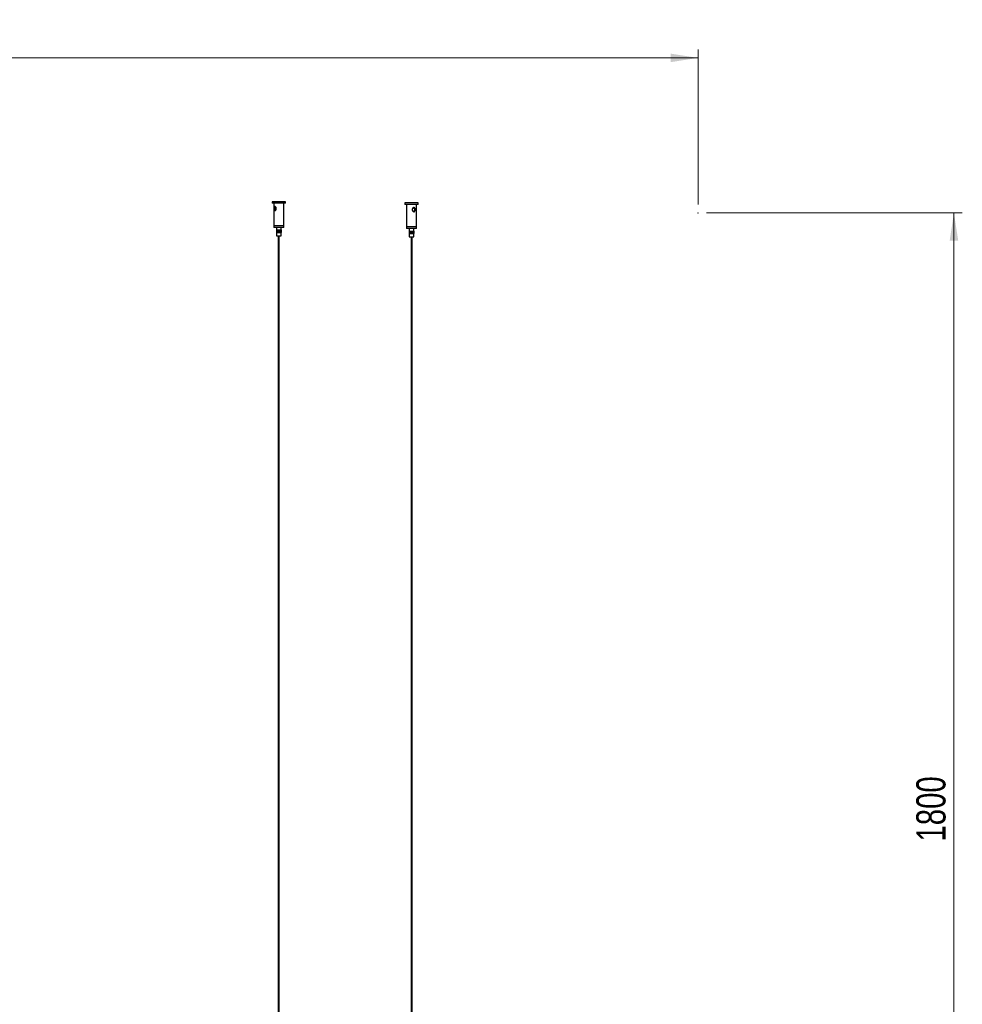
# Model space of a CAD drawing. Header units: millimetres. Extents: x 409 to 1061, y 280 to 705.
# Tile 7 of 10: x 717 to 830, y 398 to 516. Entities that reach past the tile are written whole.
import ezdxf

# ---------------------------------------------------------------- set-up
doc = ezdxf.new("R2010")
doc.units = ezdxf.units.MM
doc.header["$PDSIZE"] = -1
doc.styles.add('SLDTEXTSTYLE0', font='TXT', dxfattribs={"width": 0.75})
doc.dimstyles.new('SLDDIMSTYLE0', dxfattribs={"dimtxt": 3.5, "dimasz": 3.302, "dimexe": 0, "dimexo": 0.0625, "dimgap": 0.875, "dimtad": 1, "dimdec": 0, "dimlfac": 10, "dimrnd": 1e-09, "dimzin": 12, "dimdsep": 46, "dimtxsty": 'SLDTEXTSTYLE0', "dimsah": 1, "dimcen": 0.09, "dimadec": 0, "dimazin": 3, "dimtfac": 1, "dimtdec": 0, "dimtofl": 0, "dimtmove": 0, "dimatfit": 3, "dimfxl": 0, "dimfrac": 2, "dimtolj": 1, "dimtzin": 12, "dimarcsym": 0})

# ---------------------------------------------------------------- blocks, each defined once
blk = doc.blocks.new('_D')
at = {"color": 7, "linetype": 'Continuous', "lineweight": 0}
for p, q in [((598.18, 493.89), (598.18, 512.46)), ((798.18, 493.89), (798.18, 512.46)), ((598.18, 511.46), (798.18, 511.46))]:
    blk.add_line(p, q, dxfattribs=at)
at = {"color": 7, "linetype": 'Continuous', "lineweight": 18}
for points in [[(598.18, 511.46), (601.48, 510.95), (601.48, 511.97)], [(798.18, 511.46), (794.88, 511.97), (794.88, 510.95)]]:
    blk.add_solid(points, dxfattribs=at)
at = {"color": 7, "linetype": 'Continuous', "lineweight": 18, "insert": (692.29, 515.97), "char_height": 3.5, "attachment_point": 1, "style": 'SLDTEXTSTYLE0'}
blk.add_mtext('2000', dxfattribs=at)
blk = doc.blocks.new('_D_1')
at = {"color": 7, "linetype": 'Continuous', "lineweight": 0}
for p, q in [((799.18, 492.89), (829.81, 492.89)), ((828.81, 312.89), (828.81, 492.89)), ((819.81, 312.89), (829.81, 312.89))]:
    blk.add_line(p, q, dxfattribs=at)
at = {"color": 7, "linetype": 'Continuous', "lineweight": 18}
for points in [[(828.81, 492.89), (828.3, 489.59), (829.32, 489.59)], [(828.81, 312.89), (829.32, 316.19), (828.3, 316.19)]]:
    blk.add_solid(points, dxfattribs=at)
at = {"color": 7, "linetype": 'Continuous', "lineweight": 18, "insert": (824.3, 417.61), "char_height": 3.5, "attachment_point": 1, "rotation": 90, "style": 'SLDTEXTSTYLE0'}
blk.add_mtext('1800', dxfattribs=at)

msp = doc.modelspace()

# ---------------------------------------------------------------- linework, layer by layer
at = {"color": 7, "linetype": 'Continuous', "lineweight": 25}
for p, q in [((747.16, 494.24), (747.16, 494.05)), ((748.75, 494.24), (747.16, 494.24)), ((748.75, 494.05), (748.75, 494.24)), ((763.05, 494.11), (763.05, 493.92)), ((763.15, 494.11), (763.05, 494.11)), ((764.64, 494.11), (763.15, 494.11)), ((764.64, 493.92), (764.64, 494.11)), ((748.75, 494.05), (747.16, 494.05)), ((747.35, 494.05), (747.35, 491.35)), ((748.55, 491.35), (748.55, 494.05)), ((763.15, 493.92), (763.05, 493.92)), ((764.64, 493.92), (763.15, 493.92)), ((763.24, 493.92), (763.24, 491.22)), ((764.44, 491.22), (764.44, 493.92)), ((747.35, 491.35), (747.35, 491.15)), ((747.7, 491.35), (747.35, 491.35)), ((748.55, 491.35), (747.35, 491.35)), ((747.7, 491.15), (747.35, 491.15)), ((747.67, 490.85), (747.67, 490.55)), ((747.67, 490.85), (747.68, 490.85)), ((747.67, 490.85), (747.67, 490.55)), ((747.67, 490.85), (747.67, 490.85)), ((747.67, 490.85), (747.67, 490.55)), ((747.67, 490.85), (747.67, 490.85)), ((747.68, 491.15), (747.68, 490.85)), ((747.68, 490.85), (747.68, 490.55)), ((747.68, 490.85), (747.69, 490.85)), ((747.68, 490.85), (747.68, 490.55)), ((747.68, 490.85), (747.68, 490.85)), ((747.68, 490.85), (747.68, 490.55)), ((747.68, 490.85), (747.68, 490.85)), ((747.68, 490.85), (747.68, 490.55)), ((747.68, 490.85), (747.68, 490.85)), ((747.68, 490.85), (747.68, 490.55)), ((747.68, 490.85), (747.68, 490.85)), ((747.69, 490.85), (747.69, 490.55)), ((747.69, 490.85), (747.7, 490.85)), ((747.69, 490.85), (747.69, 490.55)), ((747.69, 490.85), (747.69, 490.85)), ((747.69, 490.85), (747.69, 490.55)), ((747.69, 490.85), (747.69, 490.85)), ((748.55, 491.35), (747.7, 491.35)), ((748.55, 491.15), (747.7, 491.15)), ((747.7, 490.85), (747.7, 490.55)), ((747.7, 490.85), (747.71, 490.85)), ((747.7, 490.85), (747.7, 490.55)), ((747.7, 490.85), (747.7, 490.85)), ((747.7, 490.85), (747.7, 490.55)), ((747.7, 490.85), (747.7, 490.85)), ((747.71, 490.85), (747.71, 490.55)), ((747.71, 490.85), (747.72, 490.85)), ((747.71, 490.85), (747.71, 490.55)), ((747.71, 490.85), (747.71, 490.85)), ((747.72, 490.55), (747.72, 490.85)), ((747.72, 490.55), (747.72, 490.85)), ((747.72, 490.85), (747.72, 490.55)), ((747.72, 490.85), (747.73, 490.85)), ((747.72, 490.85), (747.72, 490.55)), ((747.72, 490.85), (747.72, 490.85)), ((747.73, 490.55), (747.73, 490.85)), ((747.73, 490.85), (747.73, 490.55)), ((747.73, 490.85), (747.73, 490.55)), ((747.73, 490.85), (747.74, 490.85)), ((747.73, 490.85), (747.73, 490.85)), ((747.74, 490.55), (747.74, 490.85)), ((747.74, 490.85), (747.74, 490.55)), ((747.74, 490.55), (747.74, 490.85)), ((747.74, 490.85), (747.74, 490.55)), ((747.74, 490.85), (747.74, 490.55)), ((747.74, 490.85), (747.75, 490.85)), ((747.74, 490.85), (747.74, 490.85)), ((747.74, 490.85), (747.74, 490.55)), ((747.74, 490.85), (747.74, 490.85)), ((747.74, 490.85), (747.74, 490.85)), ((747.74, 490.68), (747.77, 490.69)), ((747.75, 490.85), (747.75, 490.55)), ((747.75, 490.55), (747.75, 490.85)), ((747.75, 490.85), (747.75, 490.55)), ((747.75, 490.85), (747.76, 490.85)), ((747.75, 490.85), (747.75, 490.85)), ((747.76, 490.85), (747.76, 490.55)), ((747.76, 490.55), (747.76, 490.85)), ((747.76, 490.55), (747.76, 490.85)), ((747.76, 490.85), (747.76, 490.55)), ((747.76, 490.85), (747.76, 490.55)), ((747.76, 490.85), (747.77, 490.85)), ((747.76, 490.85), (747.76, 490.85)), ((747.76, 490.85), (747.76, 490.55)), ((747.76, 490.85), (747.76, 490.85)), ((747.76, 490.85), (747.76, 490.85)), ((747.77, 490.55), (747.77, 490.85)), ((747.77, 490.85), (747.77, 490.55)), ((747.77, 490.85), (747.77, 490.55)), ((747.77, 490.85), (747.78, 490.85)), ((747.77, 490.85), (747.77, 490.85)), ((747.78, 490.55), (747.78, 490.85)), ((747.78, 490.85), (747.78, 490.55)), ((747.78, 490.55), (747.78, 490.85)), ((747.78, 490.85), (747.78, 490.55)), ((747.78, 490.85), (747.78, 490.85)), ((747.78, 490.85), (747.78, 490.85)), ((747.79, 490.85), (747.79, 490.55)), ((747.79, 490.55), (747.79, 490.85)), ((747.79, 490.85), (747.79, 490.55)), ((747.79, 490.85), (747.8, 490.85)), ((747.79, 490.85), (747.79, 490.55)), ((747.79, 490.85), (747.79, 490.85)), ((747.79, 490.85), (747.79, 490.85)), ((747.8, 490.55), (747.8, 490.85)), ((747.8, 490.85), (747.8, 490.55)), ((747.8, 490.85), (747.8, 490.55)), ((747.8, 490.85), (747.81, 490.85)), ((747.8, 490.85), (747.8, 490.85)), ((747.8, 490.85), (747.8, 490.55)), ((747.8, 490.85), (747.8, 490.85)), ((747.81, 490.85), (747.81, 490.55)), ((747.81, 490.55), (747.81, 490.85)), ((747.81, 490.85), (747.81, 490.55)), ((747.81, 490.85), (747.82, 490.85)), ((747.81, 490.85), (747.81, 490.85)), ((747.82, 490.55), (747.82, 490.85)), ((747.82, 490.85), (747.82, 490.55)), ((747.82, 490.85), (747.82, 490.55)), ((747.82, 490.85), (747.83, 490.85)), ((747.82, 490.85), (747.82, 490.85)), ((747.83, 490.85), (747.83, 490.55)), ((747.83, 490.55), (747.83, 490.85)), ((747.83, 490.85), (747.83, 490.55)), ((747.83, 490.85), (747.83, 490.85)), ((747.83, 490.85), (747.84, 490.85)), ((747.84, 490.85), (747.84, 490.55)), ((747.84, 490.55), (747.84, 490.85)), ((747.84, 490.55), (747.84, 490.85)), ((747.84, 490.85), (747.84, 490.55)), ((747.84, 490.85), (747.85, 490.85)), ((747.84, 490.85), (747.84, 490.55)), ((747.84, 490.85), (747.84, 490.85)), ((747.84, 490.85), (747.84, 490.85)), ((747.85, 490.55), (747.85, 490.85)), ((747.85, 490.85), (747.85, 490.55)), ((747.85, 490.85), (747.86, 490.85)), ((747.85, 490.85), (747.85, 490.55)), ((747.85, 490.85), (747.85, 490.85)), ((747.86, 490.85), (747.86, 490.55)), ((747.86, 490.55), (747.86, 490.85)), ((747.86, 490.85), (747.87, 490.85)), ((747.86, 490.85), (747.86, 490.55)), ((747.86, 490.85), (747.86, 490.85)), ((747.87, 490.55), (747.87, 490.85)), ((747.87, 490.85), (747.87, 490.55)), ((747.87, 490.85), (747.88, 490.85)), ((747.87, 490.85), (747.87, 490.55)), ((747.87, 490.85), (747.87, 490.85)), ((747.88, 490.85), (747.88, 490.55)), ((747.88, 490.55), (747.88, 490.85)), ((747.88, 490.85), (747.89, 490.85)), ((747.88, 490.85), (747.88, 490.55)), ((747.88, 490.85), (747.88, 490.85)), ((747.89, 490.55), (747.89, 490.85)), ((747.89, 490.85), (747.89, 490.55)), ((747.89, 490.85), (747.9, 490.85)), ((747.89, 490.85), (747.89, 490.55)), ((747.89, 490.85), (747.89, 490.85)), ((747.9, 490.85), (747.9, 490.55)), ((747.9, 490.55), (747.9, 490.85)), ((747.9, 490.85), (747.91, 490.85)), ((747.9, 490.85), (747.9, 490.55)), ((747.9, 490.85), (747.9, 490.85)), ((747.91, 490.55), (747.91, 490.85)), ((747.91, 490.85), (747.91, 490.55)), ((747.91, 490.85), (747.92, 490.85)), ((747.91, 490.85), (747.91, 490.55)), ((747.91, 490.85), (747.91, 490.85)), ((747.92, 490.85), (747.92, 490.55)), ((747.92, 490.55), (747.92, 490.85)), ((747.92, 490.85), (747.93, 490.85)), ((747.92, 490.85), (747.92, 490.55)), ((747.92, 490.85), (747.92, 490.85)), ((747.93, 490.55), (747.93, 490.85)), ((747.93, 490.85), (747.93, 490.55)), ((747.93, 490.85), (747.94, 490.85)), ((747.93, 490.85), (747.93, 490.55)), ((747.93, 490.85), (747.93, 490.85)), ((747.94, 490.85), (747.94, 490.55)), ((747.94, 490.55), (747.94, 490.85)), ((747.94, 490.85), (747.95, 490.85)), ((747.94, 490.85), (747.94, 490.55)), ((747.94, 490.85), (747.94, 490.85)), ((747.95, 490.55), (747.95, 490.85)), ((747.95, 490.85), (747.95, 490.55)), ((747.95, 490.85), (747.96, 490.85)), ((747.95, 490.85), (747.95, 490.55)), ((747.95, 490.85), (747.95, 490.85)), ((747.96, 490.85), (747.96, 490.55)), ((747.96, 490.55), (747.96, 490.85)), ((747.96, 490.85), (747.96, 490.55)), ((747.96, 490.85), (747.97, 490.85)), ((747.96, 490.85), (747.96, 490.85)), ((747.97, 490.55), (747.97, 490.85)), ((747.97, 490.85), (747.97, 490.55)), ((747.97, 490.85), (747.97, 490.55)), ((747.97, 490.85), (747.98, 490.85)), ((747.97, 490.85), (747.97, 490.85)), ((747.98, 490.85), (747.98, 490.55)), ((747.98, 490.55), (747.98, 490.85)), ((747.98, 490.85), (747.98, 490.55)), ((747.98, 490.85), (747.99, 490.85)), ((747.98, 490.85), (747.98, 490.85)), ((747.99, 490.55), (747.99, 490.85)), ((747.99, 490.85), (747.99, 490.55)), ((747.99, 490.85), (747.99, 490.55)), ((747.99, 490.85), (748, 490.85)), ((747.99, 490.85), (747.99, 490.85)), ((748, 490.85), (748, 490.55)), ((748, 490.55), (748, 490.85)), ((748, 490.85), (748, 490.55)), ((748, 490.85), (748.01, 490.85)), ((748, 490.85), (748, 490.85)), ((748.01, 490.55), (748.01, 490.85)), ((748.01, 490.85), (748.01, 490.55)), ((748.01, 490.85), (748.01, 490.55)), ((748.01, 490.85), (748.01, 490.85)), ((748.01, 490.85), (748.02, 490.85)), ((748.02, 490.85), (748.02, 490.55)), ((748.02, 490.55), (748.02, 490.85)), ((748.02, 490.85), (748.02, 490.55)), ((748.02, 490.85), (748.02, 490.85)), ((748.02, 490.85), (748.03, 490.85)), ((748.03, 490.55), (748.03, 490.85)), ((748.03, 490.85), (748.03, 490.55)), ((748.03, 490.85), (748.03, 490.55)), ((748.03, 490.85), (748.03, 490.85)), ((748.03, 490.85), (748.04, 490.85)), ((748.04, 490.85), (748.04, 490.55)), ((748.04, 490.55), (748.04, 490.85)), ((748.04, 490.85), (748.04, 490.55)), ((748.04, 490.85), (748.04, 490.85)), ((748.04, 490.85), (748.05, 490.85)), ((748.05, 490.55), (748.05, 490.85)), ((748.05, 490.85), (748.05, 490.55)), ((748.05, 490.85), (748.05, 490.55)), ((748.05, 490.85), (748.05, 490.85)), ((748.05, 490.85), (748.06, 490.85)), ((748.06, 490.85), (748.06, 490.55)), ((748.06, 490.55), (748.06, 490.85)), ((748.06, 490.85), (748.06, 490.55)), ((748.06, 490.85), (748.06, 490.85)), ((748.06, 490.85), (748.06, 490.55)), ((748.06, 490.85), (748.06, 490.85)), ((748.06, 490.85), (748.07, 490.85)), ((748.07, 490.55), (748.07, 490.85)), ((748.07, 490.85), (748.07, 490.55)), ((748.07, 490.85), (748.07, 490.55)), ((748.07, 490.85), (748.07, 490.85)), ((748.07, 490.85), (748.08, 490.85)), ((748.08, 490.55), (748.08, 490.85)), ((748.08, 490.85), (748.08, 490.55)), ((748.08, 490.55), (748.08, 490.85)), ((748.08, 490.85), (748.08, 490.55)), ((748.08, 490.85), (748.08, 490.55)), ((748.08, 490.85), (748.08, 490.85)), ((748.08, 490.85), (748.08, 490.85)), ((748.08, 490.85), (748.09, 490.85)), ((748.09, 490.85), (748.09, 490.55)), ((748.09, 490.55), (748.09, 490.85)), ((748.09, 490.85), (748.09, 490.55)), ((748.09, 490.85), (748.09, 490.85)), ((748.09, 490.85), (748.1, 490.85)), ((748.1, 490.55), (748.1, 490.85)), ((748.1, 490.85), (748.1, 490.55)), ((748.1, 490.85), (748.1, 490.55)), ((748.1, 490.85), (748.1, 490.85)), ((748.1, 490.85), (748.11, 490.85)), ((748.11, 490.85), (748.11, 490.55)), ((748.11, 490.55), (748.11, 490.85)), ((748.11, 490.85), (748.11, 490.55)), ((748.11, 490.85), (748.11, 490.85)), ((748.11, 490.85), (748.12, 490.85)), ((748.12, 490.55), (748.12, 490.85)), ((748.12, 490.85), (748.12, 490.55)), ((748.12, 490.85), (748.12, 490.55)), ((748.12, 490.85), (748.12, 490.85)), ((748.12, 490.85), (748.12, 490.55)), ((748.12, 490.85), (748.12, 490.85)), ((748.12, 490.85), (748.13, 490.85)), ((748.13, 490.55), (748.13, 490.85)), ((748.13, 490.85), (748.13, 490.55)), ((748.13, 490.55), (748.13, 490.85)), ((748.13, 490.85), (748.13, 490.55)), ((748.13, 490.85), (748.13, 490.55)), ((748.13, 490.85), (748.13, 490.85)), ((748.13, 490.85), (748.13, 490.85)), ((748.13, 490.85), (748.14, 490.85)), ((748.14, 490.85), (748.14, 490.55)), ((748.14, 490.55), (748.14, 490.85)), ((748.14, 490.85), (748.14, 490.55)), ((748.14, 490.85), (748.14, 490.85)), ((748.14, 490.85), (748.15, 490.85)), ((748.15, 490.85), (748.15, 490.55)), ((748.15, 490.85), (748.15, 490.55)), ((748.15, 490.85), (748.15, 490.55)), ((748.15, 490.85), (748.15, 490.55)), ((748.15, 490.85), (748.15, 490.85)), ((748.15, 490.85), (748.16, 490.85)), ((748.16, 490.85), (748.16, 490.55)), ((748.16, 490.85), (748.17, 490.85)), ((748.17, 490.85), (748.17, 490.55)), ((748.17, 490.85), (748.17, 490.55)), ((748.17, 490.85), (748.17, 490.85)), ((748.17, 490.85), (748.18, 490.85)), ((748.18, 490.85), (748.18, 490.55)), ((748.18, 490.85), (748.19, 490.85)), ((748.19, 490.85), (748.19, 490.55)), ((748.19, 490.85), (748.19, 490.55)), ((748.19, 490.85), (748.19, 490.85)), ((748.19, 490.85), (748.2, 490.85)), ((748.2, 490.85), (748.2, 490.55)), ((748.2, 490.85), (748.2, 490.55)), ((748.2, 490.85), (748.2, 490.85)), ((748.2, 490.85), (748.21, 490.85)), ((748.21, 490.85), (748.21, 490.55)), ((748.21, 490.85), (748.21, 490.55)), ((748.21, 490.85), (748.21, 490.85)), ((748.21, 490.85), (748.21, 490.55)), ((748.21, 490.85), (748.21, 490.85)), ((748.21, 490.85), (748.22, 490.85)), ((748.22, 490.85), (748.22, 490.55)), ((748.22, 490.85), (748.22, 490.55)), ((748.22, 490.85), (748.22, 490.85)), ((748.22, 490.85), (748.22, 490.55)), ((748.22, 490.85), (748.22, 490.85)), ((748.22, 490.85), (748.23, 490.85)), ((748.23, 490.85), (748.23, 491.15)), ((748.23, 490.85), (748.23, 490.55)), ((748.23, 490.85), (748.23, 490.55)), ((748.23, 490.85), (748.23, 490.85)), ((748.23, 490.85), (748.23, 490.55)), ((748.23, 490.85), (748.23, 490.85)), ((748.23, 490.85), (748.23, 490.55)), ((748.23, 490.85), (748.23, 490.85)), ((748.23, 490.85), (748.23, 490.55)), ((748.23, 490.85), (748.23, 490.85)), ((748.23, 490.85), (748.23, 490.55)), ((748.23, 490.85), (748.23, 490.85)), ((748.23, 490.85), (748.23, 490.55)), ((748.23, 490.85), (748.23, 490.85)), ((748.55, 491.15), (748.55, 491.35)), ((763.24, 491.22), (763.24, 491.02)), ((764.33, 491.22), (763.24, 491.22)), ((763.32, 491.22), (763.24, 491.22)), ((764.33, 491.02), (763.24, 491.02)), ((764.44, 491.22), (763.32, 491.22)), ((763.56, 490.72), (763.56, 490.42)), ((763.56, 490.72), (763.57, 490.72)), ((763.56, 490.72), (763.56, 490.42)), ((763.56, 490.72), (763.56, 490.72)), ((763.56, 490.72), (763.56, 490.42)), ((763.56, 490.72), (763.56, 490.72)), ((763.56, 490.72), (763.56, 490.42)), ((763.56, 490.72), (763.56, 490.72)), ((763.56, 490.72), (763.56, 490.42)), ((763.56, 490.72), (763.56, 490.72)), ((763.56, 490.72), (763.56, 490.42)), ((763.56, 490.72), (763.56, 490.72)), ((763.57, 491.02), (763.57, 490.72)), ((763.57, 490.72), (763.57, 490.42)), ((763.57, 490.72), (763.58, 490.72)), ((763.57, 490.72), (763.57, 490.42)), ((763.57, 490.72), (763.57, 490.72)), ((763.57, 490.72), (763.57, 490.42)), ((763.57, 490.72), (763.57, 490.72)), ((763.57, 490.72), (763.57, 490.42)), ((763.57, 490.72), (763.57, 490.72)), ((763.58, 490.72), (763.58, 490.42)), ((763.58, 490.72), (763.59, 490.72)), ((763.58, 490.72), (763.58, 490.42)), ((763.58, 490.72), (763.58, 490.72)), ((763.59, 490.72), (763.59, 490.42)), ((763.59, 490.72), (763.6, 490.72)), ((763.59, 490.72), (763.59, 490.42)), ((763.59, 490.72), (763.59, 490.72)), ((763.59, 490.72), (763.59, 490.42)), ((763.59, 490.72), (763.59, 490.72)), ((763.6, 490.72), (763.6, 490.42)), ((763.6, 490.72), (763.61, 490.72)), ((763.6, 490.72), (763.6, 490.42)), ((763.6, 490.72), (763.6, 490.72)), ((763.61, 490.42), (763.61, 490.72)), ((763.61, 490.42), (763.61, 490.72)), ((763.61, 490.72), (763.61, 490.42)), ((763.61, 490.72), (763.61, 490.72)), ((763.62, 490.42), (763.62, 490.72)), ((763.62, 490.72), (763.62, 490.42)), ((763.62, 490.72), (763.62, 490.42)), ((763.62, 490.72), (763.62, 490.42)), ((763.62, 490.72), (763.63, 490.72)), ((763.62, 490.72), (763.62, 490.72)), ((763.62, 490.72), (763.62, 490.42)), ((763.62, 490.72), (763.62, 490.72)), ((763.62, 490.72), (763.62, 490.72)), ((763.63, 490.42), (763.63, 490.72)), ((763.63, 490.72), (763.63, 490.42)), ((763.63, 490.42), (763.63, 490.72)), ((763.63, 490.72), (763.63, 490.42)), ((763.63, 490.72), (763.63, 490.42)), ((763.63, 490.72), (763.64, 490.72)), ((763.63, 490.72), (763.63, 490.72)), ((763.63, 490.72), (763.63, 490.42)), ((763.63, 490.72), (763.63, 490.72)), ((763.63, 490.72), (763.63, 490.72)), ((763.64, 490.72), (763.64, 490.42)), ((763.64, 490.42), (763.64, 490.72)), ((763.64, 490.72), (763.64, 490.42)), ((763.64, 490.72), (763.65, 490.72)), ((763.64, 490.72), (763.64, 490.72)), ((763.65, 490.72), (763.65, 490.42)), ((763.65, 490.42), (763.65, 490.72)), ((763.65, 490.42), (763.65, 490.72)), ((763.65, 490.72), (763.65, 490.42)), ((763.65, 490.72), (763.66, 490.72)), ((763.65, 490.72), (763.65, 490.42)), ((763.65, 490.72), (763.65, 490.72)), ((763.65, 490.72), (763.65, 490.72)), ((763.66, 490.42), (763.66, 490.72)), ((763.66, 490.72), (763.66, 490.42)), ((763.66, 490.72), (763.66, 490.42)), ((763.66, 490.72), (763.67, 490.72)), ((763.66, 490.72), (763.66, 490.72)), ((763.66, 490.72), (763.66, 490.42)), ((763.66, 490.72), (763.66, 490.72)), ((763.67, 490.72), (763.67, 490.42)), ((763.67, 490.42), (763.67, 490.72)), ((763.67, 490.72), (763.67, 490.42)), ((763.67, 490.72), (763.68, 490.72)), ((763.67, 490.72), (763.67, 490.72)), ((763.68, 490.42), (763.68, 490.72)), ((763.68, 490.42), (763.68, 490.72)), ((763.68, 490.72), (763.68, 490.42)), ((763.68, 490.72), (763.68, 490.42)), ((763.68, 490.72), (763.68, 490.72)), ((763.68, 490.72), (763.68, 490.72)), ((763.69, 490.42), (763.69, 490.72)), ((763.69, 490.72), (763.69, 490.42)), ((763.69, 490.72), (763.69, 490.42)), ((763.69, 490.72), (763.7, 490.72)), ((763.69, 490.72), (763.69, 490.42)), ((763.69, 490.72), (763.69, 490.72)), ((763.69, 490.72), (763.69, 490.72)), ((763.7, 490.72), (763.7, 490.42)), ((763.7, 490.42), (763.7, 490.72)), ((763.7, 490.72), (763.71, 490.72)), ((763.7, 490.72), (763.7, 490.42)), ((763.7, 490.72), (763.7, 490.72)), ((763.71, 490.42), (763.71, 490.72)), ((763.71, 490.72), (763.71, 490.42)), ((763.71, 490.72), (763.71, 490.42)), ((763.71, 490.72), (763.71, 490.72)), ((763.71, 490.72), (763.72, 490.72)), ((763.71, 490.72), (763.71, 490.42)), ((763.71, 490.72), (763.71, 490.72)), ((763.72, 490.72), (763.72, 490.42)), ((763.72, 490.42), (763.72, 490.72)), ((763.72, 490.72), (763.72, 490.42)), ((763.72, 490.72), (763.72, 490.72)), ((763.72, 490.72), (763.73, 490.72)), ((763.73, 490.42), (763.73, 490.72)), ((763.73, 490.72), (763.73, 490.42)), ((763.73, 490.72), (763.73, 490.42)), ((763.73, 490.72), (763.73, 490.72)), ((763.73, 490.72), (763.74, 490.72)), ((763.74, 490.72), (763.74, 490.42)), ((763.74, 490.42), (763.74, 490.72)), ((763.74, 490.72), (763.74, 490.42)), ((763.74, 490.72), (763.74, 490.72)), ((763.74, 490.72), (763.75, 490.72)), ((763.75, 490.42), (763.75, 490.72)), ((763.75, 490.72), (763.75, 490.42)), ((763.75, 490.72), (763.75, 490.42)), ((763.75, 490.72), (763.75, 490.72)), ((763.75, 490.72), (763.76, 490.72)), ((763.76, 490.72), (763.76, 490.42)), ((763.76, 490.42), (763.76, 490.72)), ((763.76, 490.72), (763.76, 490.42)), ((763.76, 490.72), (763.76, 490.72)), ((763.76, 490.72), (763.77, 490.72)), ((763.77, 490.42), (763.77, 490.72)), ((763.77, 490.72), (763.77, 490.42)), ((763.77, 490.72), (763.77, 490.42)), ((763.77, 490.72), (763.77, 490.72)), ((763.77, 490.72), (763.78, 490.72)), ((763.78, 490.42), (763.78, 490.72)), ((763.78, 490.72), (763.78, 490.42)), ((763.78, 490.42), (763.78, 490.72)), ((763.78, 490.72), (763.78, 490.42)), ((763.78, 490.72), (763.78, 490.72)), ((763.78, 490.72), (763.78, 490.72)), ((763.79, 490.42), (763.79, 490.72)), ((763.79, 490.72), (763.79, 490.42)), ((763.79, 490.72), (763.79, 490.42)), ((763.79, 490.72), (763.79, 490.72)), ((763.79, 490.72), (763.79, 490.72)), ((763.8, 490.42), (763.8, 490.72)), ((763.8, 490.72), (763.8, 490.42)), ((763.8, 490.72), (763.8, 490.42)), ((763.8, 490.72), (763.8, 490.72)), ((763.8, 490.72), (763.8, 490.72)), ((763.81, 490.72), (763.81, 490.42)), ((763.81, 490.42), (763.81, 490.72)), ((763.81, 490.72), (763.81, 490.42)), ((763.81, 490.72), (763.82, 490.72)), ((763.81, 490.72), (763.81, 490.42)), ((763.81, 490.72), (763.81, 490.72)), ((763.81, 490.72), (763.81, 490.72)), ((763.82, 490.42), (763.82, 490.72)), ((763.82, 490.72), (763.82, 490.42)), ((763.82, 490.72), (763.83, 490.72)), ((763.82, 490.72), (763.82, 490.42)), ((763.82, 490.72), (763.82, 490.72)), ((763.83, 490.72), (763.83, 490.42)), ((763.83, 490.42), (763.83, 490.72)), ((763.83, 490.72), (763.84, 490.72)), ((763.83, 490.72), (763.83, 490.42)), ((763.83, 490.72), (763.83, 490.72)), ((763.84, 490.42), (763.84, 490.72)), ((763.84, 490.72), (763.84, 490.42)), ((763.84, 490.72), (763.84, 490.42)), ((763.84, 490.72), (763.85, 490.72)), ((763.84, 490.72), (763.84, 490.72)), ((763.85, 490.72), (763.85, 490.42)), ((763.85, 490.42), (763.85, 490.72)), ((763.85, 490.72), (763.85, 490.42)), ((763.85, 490.72), (763.86, 490.72)), ((763.85, 490.72), (763.85, 490.72)), ((763.86, 490.42), (763.86, 490.72)), ((763.86, 490.72), (763.86, 490.42)), ((763.86, 490.72), (763.86, 490.42)), ((763.86, 490.72), (763.87, 490.72)), ((763.86, 490.72), (763.86, 490.72)), ((763.87, 490.72), (763.87, 490.42)), ((763.87, 490.42), (763.87, 490.72)), ((763.87, 490.72), (763.87, 490.42)), ((763.87, 490.72), (763.87, 490.72)), ((763.87, 490.72), (763.88, 490.72)), ((763.88, 490.42), (763.88, 490.72)), ((763.88, 490.72), (763.88, 490.42)), ((763.88, 490.72), (763.88, 490.42)), ((763.88, 490.72), (763.88, 490.72)), ((763.88, 490.72), (763.89, 490.72)), ((763.89, 490.72), (763.89, 490.42)), ((763.89, 490.42), (763.89, 490.72)), ((763.89, 490.72), (763.89, 490.42)), ((763.89, 490.72), (763.89, 490.72)), ((763.89, 490.72), (763.9, 490.72)), ((763.9, 490.42), (763.9, 490.72)), ((763.9, 490.72), (763.9, 490.42)), ((763.9, 490.72), (763.9, 490.42)), ((763.9, 490.72), (763.9, 490.72)), ((763.9, 490.72), (763.91, 490.72)), ((763.91, 490.72), (763.91, 490.42)), ((763.91, 490.42), (763.91, 490.72)), ((763.91, 490.72), (763.91, 490.42)), ((763.91, 490.72), (763.91, 490.72)), ((763.91, 490.72), (763.92, 490.72)), ((763.92, 490.42), (763.92, 490.72)), ((763.92, 490.72), (763.92, 490.42)), ((763.92, 490.72), (763.92, 490.42)), ((763.92, 490.72), (763.92, 490.72)), ((763.92, 490.72), (763.93, 490.72)), ((763.93, 490.72), (763.93, 490.42)), ((763.93, 490.42), (763.93, 490.72)), ((763.93, 490.72), (763.93, 490.42)), ((763.93, 490.72), (763.93, 490.72)), ((763.93, 490.72), (763.94, 490.72)), ((763.94, 490.42), (763.94, 490.72)), ((763.94, 490.72), (763.94, 490.42)), ((763.94, 490.72), (763.94, 490.42)), ((763.94, 490.72), (763.94, 490.72)), ((763.94, 490.72), (763.95, 490.72)), ((763.95, 490.72), (763.95, 490.42)), ((763.95, 490.42), (763.95, 490.72)), ((763.95, 490.72), (763.95, 490.42)), ((763.95, 490.72), (763.95, 490.72)), ((763.95, 490.72), (763.96, 490.72)), ((763.96, 490.42), (763.96, 490.72)), ((763.96, 490.72), (763.96, 490.42)), ((763.96, 490.72), (763.96, 490.42)), ((763.96, 490.72), (763.96, 490.72)), ((763.96, 490.72), (763.97, 490.72)), ((763.97, 490.72), (763.97, 490.42)), ((763.97, 490.42), (763.97, 490.72)), ((763.97, 490.72), (763.97, 490.42)), ((763.97, 490.72), (763.97, 490.72)), ((763.97, 490.72), (763.98, 490.72)), ((763.98, 490.42), (763.98, 490.72)), ((763.98, 490.72), (763.98, 490.42)), ((763.98, 490.72), (763.98, 490.42)), ((763.98, 490.72), (763.98, 490.72)), ((763.98, 490.72), (763.98, 490.42)), ((763.98, 490.72), (763.98, 490.72)), ((763.98, 490.72), (763.99, 490.72)), ((763.99, 490.42), (763.99, 490.72)), ((763.99, 490.72), (763.99, 490.42)), ((763.99, 490.42), (763.99, 490.72)), ((763.99, 490.72), (763.99, 490.42)), ((763.99, 490.72), (763.99, 490.42)), ((763.99, 490.72), (763.99, 490.72)), ((763.99, 490.72), (763.99, 490.72)), ((763.99, 490.72), (764, 490.72)), ((764, 490.72), (764, 490.42)), ((764, 490.42), (764, 490.72)), ((764, 490.72), (764, 490.42)), ((764, 490.72), (764, 490.72)), ((764, 490.72), (764.01, 490.72)), ((764.01, 490.42), (764.01, 490.72)), ((764.01, 490.72), (764.01, 490.42)), ((764.01, 490.72), (764.01, 490.42)), ((764.01, 490.72), (764.01, 490.72)), ((764.01, 490.72), (764.02, 490.72)), ((764.02, 490.42), (764.02, 490.72)), ((764.02, 490.72), (764.02, 490.42)), ((764.02, 490.42), (764.02, 490.72)), ((764.02, 490.72), (764.02, 490.42)), ((764.02, 490.72), (764.02, 490.72)), ((764.02, 490.72), (764.02, 490.42)), ((764.02, 490.72), (764.02, 490.72)), ((764.02, 490.72), (764.02, 490.72)), ((764.03, 490.72), (764.03, 490.42)), ((764.03, 490.72), (764.03, 490.42)), ((764.03, 490.72), (764.03, 490.42)), ((764.03, 490.72), (764.03, 490.72)), ((764.03, 490.72), (764.04, 490.72)), ((764.04, 490.72), (764.04, 490.42)), ((764.04, 490.72), (764.04, 490.42)), ((764.04, 490.72), (764.05, 490.72)), ((764.05, 490.72), (764.05, 490.42)), ((764.05, 490.72), (764.05, 490.42)), ((764.05, 490.72), (764.05, 490.42)), ((764.05, 490.72), (764.05, 490.72)), ((764.05, 490.72), (764.06, 490.72)), ((764.06, 490.72), (764.06, 490.42)), ((764.06, 490.72), (764.07, 490.72)), ((764.07, 490.72), (764.07, 490.42)), ((764.07, 490.72), (764.07, 490.42)), ((764.07, 490.72), (764.07, 490.72)), ((764.07, 490.72), (764.08, 490.72)), ((764.08, 490.72), (764.08, 490.42)), ((764.08, 490.72), (764.08, 490.42)), ((764.08, 490.72), (764.08, 490.72)), ((764.08, 490.72), (764.09, 490.72)), ((764.09, 490.72), (764.09, 490.42)), ((764.09, 490.72), (764.09, 490.42)), ((764.09, 490.72), (764.09, 490.72)), ((764.09, 490.72), (764.1, 490.72)), ((764.1, 490.72), (764.1, 490.42)), ((764.1, 490.72), (764.1, 490.42)), ((764.1, 490.72), (764.1, 490.72)), ((764.1, 490.72), (764.1, 490.42)), ((764.1, 490.72), (764.1, 490.72)), ((764.1, 490.72), (764.11, 490.72)), ((764.11, 490.72), (764.11, 490.42)), ((764.11, 490.72), (764.11, 490.42)), ((764.11, 490.72), (764.11, 490.72)), ((764.11, 490.72), (764.11, 490.42)), ((764.11, 490.72), (764.11, 490.72)), ((764.11, 490.72), (764.11, 490.42)), ((764.11, 490.72), (764.11, 490.72)), ((764.11, 490.72), (764.12, 490.72)), ((764.12, 490.72), (764.12, 491.02)), ((764.12, 490.72), (764.12, 490.42)), ((764.12, 490.72), (764.12, 490.42)), ((764.12, 490.72), (764.12, 490.72)), ((764.12, 490.72), (764.12, 490.42)), ((764.12, 490.72), (764.12, 490.72)), ((764.12, 490.72), (764.12, 490.42)), ((764.12, 490.72), (764.12, 490.72)), ((764.12, 490.72), (764.12, 490.42)), ((764.12, 490.72), (764.12, 490.72)), ((764.44, 491.22), (764.33, 491.22)), ((764.44, 491.02), (764.33, 491.02)), ((764.44, 491.02), (764.44, 491.22)), ((747.67, 490.55), (747.68, 490.55)), ((747.67, 490.55), (747.67, 490.55)), ((747.67, 490.55), (747.67, 490.55)), ((747.68, 490.55), (747.68, 490.15)), ((747.68, 490.55), (747.69, 490.55)), ((747.68, 490.55), (747.68, 490.55)), ((747.68, 490.55), (747.68, 490.55)), ((747.68, 490.55), (747.68, 490.55)), ((747.68, 490.55), (747.68, 490.55)), ((747.68, 490.15), (748.06, 490.15)), ((747.69, 490.55), (747.7, 490.55)), ((747.69, 490.55), (747.69, 490.55)), ((747.69, 490.55), (747.69, 490.55)), ((747.7, 490.55), (747.71, 490.55)), ((747.7, 490.55), (747.7, 490.55)), ((747.7, 490.55), (747.7, 490.55)), ((747.71, 490.55), (747.72, 490.55)), ((747.71, 490.55), (747.71, 490.55)), ((747.72, 490.55), (747.73, 490.55)), ((747.72, 490.55), (747.72, 490.55)), ((747.73, 490.55), (747.74, 490.55)), ((747.73, 490.55), (747.73, 490.55)), ((747.74, 490.55), (747.75, 490.55)), ((747.74, 490.55), (747.74, 490.55)), ((747.74, 490.55), (747.74, 490.55)), ((747.74, 490.55), (747.74, 490.55)), ((747.75, 490.55), (747.76, 490.55)), ((747.75, 490.55), (747.75, 490.55)), ((747.76, 490.55), (747.77, 490.55)), ((747.76, 490.55), (747.76, 490.55)), ((747.76, 490.55), (747.76, 490.55)), ((747.76, 490.55), (747.76, 490.55)), ((747.77, 490.55), (747.78, 490.55)), ((747.77, 490.55), (747.77, 490.55)), ((747.78, 490.55), (747.78, 490.55)), ((747.78, 490.55), (747.78, 490.55)), ((747.79, 490.55), (747.8, 490.55)), ((747.79, 490.55), (747.79, 490.55)), ((747.79, 490.55), (747.79, 490.55)), ((747.8, 490.55), (747.81, 490.55)), ((747.8, 490.55), (747.8, 490.55)), ((747.8, 490.55), (747.8, 490.55)), ((747.81, 490.55), (747.82, 490.55)), ((747.81, 490.55), (747.81, 490.55)), ((747.82, 490.55), (747.83, 490.55)), ((747.82, 490.55), (747.82, 490.55)), ((747.83, 490.55), (747.83, 490.55)), ((747.83, 490.55), (747.84, 490.55)), ((747.84, 490.55), (747.85, 490.55)), ((747.84, 490.55), (747.84, 490.55)), ((747.84, 490.55), (747.84, 490.55)), ((747.85, 490.55), (747.86, 490.55)), ((747.85, 490.55), (747.85, 490.55)), ((747.86, 490.55), (747.87, 490.55)), ((747.86, 490.55), (747.86, 490.55)), ((747.87, 490.55), (747.88, 490.55)), ((747.87, 490.55), (747.87, 490.55)), ((747.87, 490.15), (747.87, 308.66)), ((747.88, 490.55), (747.89, 490.55)), ((747.88, 490.55), (747.88, 490.55)), ((747.89, 490.55), (747.9, 490.55)), ((747.89, 490.55), (747.89, 490.55)), ((747.9, 490.55), (747.91, 490.55)), ((747.9, 490.55), (747.9, 490.55)), ((747.91, 490.55), (747.92, 490.55)), ((747.91, 490.55), (747.91, 490.55)), ((747.92, 490.55), (747.93, 490.55)), ((747.92, 490.55), (747.92, 490.55)), ((747.93, 490.55), (747.94, 490.55)), ((747.93, 490.55), (747.93, 490.55)), ((747.94, 490.55), (747.95, 490.55)), ((747.94, 490.55), (747.94, 490.55)), ((747.95, 490.55), (747.96, 490.55)), ((747.95, 490.55), (747.95, 490.55)), ((747.96, 490.55), (747.97, 490.55)), ((747.96, 490.55), (747.96, 490.55)), ((747.97, 490.55), (747.98, 490.55)), ((747.97, 490.55), (747.97, 490.55)), ((747.98, 490.55), (747.99, 490.55)), ((747.98, 490.55), (747.98, 490.55)), ((747.99, 490.55), (748, 490.55)), ((747.99, 490.55), (747.99, 490.55)), ((747.99, 308.66), (747.99, 490.15)), ((748, 490.55), (748.01, 490.55)), ((748, 490.55), (748, 490.55)), ((748.01, 490.55), (748.01, 490.55)), ((748.01, 490.55), (748.02, 490.55)), ((748.02, 490.55), (748.02, 490.55)), ((748.02, 490.55), (748.03, 490.55)), ((748.03, 490.55), (748.03, 490.55)), ((748.03, 490.55), (748.04, 490.55)), ((748.04, 490.55), (748.04, 490.55)), ((748.04, 490.55), (748.05, 490.55)), ((748.05, 490.55), (748.05, 490.55)), ((748.05, 490.55), (748.06, 490.55)), ((748.06, 490.55), (748.06, 490.55)), ((748.06, 490.55), (748.06, 490.55)), ((748.06, 490.55), (748.07, 490.55)), ((748.06, 490.15), (748.23, 490.15)), ((748.07, 490.55), (748.07, 490.55)), ((748.07, 490.55), (748.08, 490.55)), ((748.08, 490.55), (748.08, 490.55)), ((748.08, 490.55), (748.08, 490.55)), ((748.08, 490.55), (748.09, 490.55)), ((748.09, 490.55), (748.09, 490.55)), ((748.09, 490.55), (748.1, 490.55)), ((748.1, 490.55), (748.1, 490.55)), ((748.1, 490.55), (748.11, 490.55)), ((748.11, 490.55), (748.11, 490.55)), ((748.11, 490.55), (748.12, 490.55)), ((748.12, 490.55), (748.12, 490.55)), ((748.12, 490.55), (748.12, 490.55)), ((748.12, 490.55), (748.13, 490.55)), ((748.13, 490.55), (748.13, 490.55)), ((748.13, 490.55), (748.13, 490.55)), ((748.13, 490.55), (748.14, 490.55)), ((748.14, 490.55), (748.14, 490.55)), ((748.14, 490.55), (748.15, 490.55)), ((748.15, 490.55), (748.15, 490.55)), ((748.15, 490.55), (748.16, 490.55)), ((748.16, 490.55), (748.17, 490.55)), ((748.17, 490.55), (748.17, 490.55)), ((748.17, 490.55), (748.18, 490.55)), ((748.18, 490.55), (748.19, 490.55)), ((748.19, 490.55), (748.19, 490.55)), ((748.19, 490.55), (748.2, 490.55)), ((748.2, 490.55), (748.2, 490.55)), ((748.2, 490.55), (748.21, 490.55)), ((748.21, 490.55), (748.21, 490.55)), ((748.21, 490.55), (748.21, 490.55)), ((748.21, 490.55), (748.22, 490.55)), ((748.22, 490.55), (748.22, 490.55)), ((748.22, 490.55), (748.22, 490.55)), ((748.22, 490.55), (748.23, 490.55)), ((748.23, 490.15), (748.23, 490.55)), ((748.23, 490.55), (748.23, 490.55)), ((748.23, 490.55), (748.23, 490.55)), ((748.23, 490.55), (748.23, 490.55)), ((748.23, 490.55), (748.23, 490.55)), ((748.23, 490.55), (748.23, 490.55)), ((748.23, 490.55), (748.23, 490.55)), ((763.56, 490.42), (763.57, 490.42)), ((763.56, 490.42), (763.56, 490.42)), ((763.56, 490.42), (763.56, 490.42)), ((763.56, 490.42), (763.56, 490.42)), ((763.56, 490.42), (763.56, 490.42)), ((763.56, 490.42), (763.56, 490.42)), ((763.57, 490.42), (763.57, 490.02)), ((763.57, 490.42), (763.58, 490.42)), ((763.57, 490.42), (763.57, 490.42)), ((763.57, 490.42), (763.57, 490.42)), ((763.57, 490.42), (763.57, 490.42)), ((763.57, 490.02), (764.12, 490.02)), ((763.58, 490.42), (763.59, 490.42)), ((763.58, 490.42), (763.58, 490.42)), ((763.59, 490.42), (763.6, 490.42)), ((763.59, 490.42), (763.59, 490.42)), ((763.59, 490.42), (763.59, 490.42)), ((763.6, 490.42), (763.61, 490.42)), ((763.6, 490.42), (763.6, 490.42)), ((763.61, 490.42), (763.61, 490.42)), ((763.62, 490.42), (763.63, 490.42)), ((763.62, 490.42), (763.62, 490.42)), ((763.62, 490.42), (763.62, 490.42)), ((763.62, 490.42), (763.62, 490.42)), ((763.63, 490.42), (763.64, 490.42)), ((763.63, 490.42), (763.63, 490.42)), ((763.63, 490.42), (763.63, 490.42)), ((763.63, 490.42), (763.63, 490.42)), ((763.64, 490.42), (763.65, 490.42)), ((763.64, 490.42), (763.64, 490.42)), ((763.65, 490.42), (763.66, 490.42)), ((763.65, 490.42), (763.65, 490.42)), ((763.65, 490.42), (763.65, 490.42)), ((763.66, 490.42), (763.67, 490.42)), ((763.66, 490.42), (763.66, 490.42)), ((763.66, 490.42), (763.66, 490.42)), ((763.67, 490.42), (763.68, 490.42)), ((763.67, 490.42), (763.67, 490.42)), ((763.68, 490.42), (763.68, 490.42)), ((763.68, 490.42), (763.68, 490.42)), ((763.69, 490.42), (763.7, 490.42)), ((763.69, 490.42), (763.69, 490.42)), ((763.69, 490.42), (763.69, 490.42)), ((763.7, 490.42), (763.71, 490.42)), ((763.7, 490.42), (763.7, 490.42)), ((763.71, 490.42), (763.71, 490.42)), ((763.71, 490.42), (763.72, 490.42)), ((763.71, 490.42), (763.71, 490.42)), ((763.72, 490.42), (763.72, 490.42)), ((763.72, 490.42), (763.73, 490.42)), ((763.73, 490.42), (763.73, 490.42)), ((763.73, 490.42), (763.74, 490.42)), ((763.74, 490.42), (763.74, 490.42)), ((763.74, 490.42), (763.75, 490.42)), ((763.75, 490.42), (763.75, 490.42)), ((763.75, 490.42), (763.76, 490.42)), ((763.76, 490.42), (763.76, 490.42)), ((763.76, 490.42), (763.77, 490.42)), ((763.77, 490.42), (763.77, 490.42)), ((763.77, 490.42), (763.78, 490.42)), ((763.78, 490.42), (763.78, 490.42)), ((763.78, 490.42), (763.78, 490.42)), ((763.79, 490.42), (763.79, 490.42)), ((763.79, 490.42), (763.79, 490.42)), ((763.8, 490.42), (763.8, 490.42)), ((763.8, 490.42), (763.8, 490.42)), ((763.81, 490.42), (763.82, 490.42)), ((763.81, 490.42), (763.81, 490.42)), ((763.81, 490.42), (763.81, 490.42)), ((763.81, 490.02), (763.81, 304.54)), ((763.82, 490.42), (763.83, 490.42)), ((763.82, 490.42), (763.82, 490.42)), ((763.83, 490.42), (763.84, 490.42)), ((763.83, 490.42), (763.83, 490.42)), ((763.84, 490.42), (763.85, 490.42)), ((763.84, 490.42), (763.84, 490.42)), ((763.85, 490.42), (763.86, 490.42)), ((763.85, 490.42), (763.85, 490.42)), ((763.86, 490.42), (763.87, 490.42)), ((763.86, 490.42), (763.86, 490.42)), ((763.87, 490.42), (763.87, 490.42)), ((763.87, 490.42), (763.88, 490.42)), ((763.88, 490.42), (763.88, 490.42)), ((763.88, 490.42), (763.89, 490.42)), ((763.89, 490.42), (763.89, 490.42)), ((763.89, 490.42), (763.9, 490.42)), ((763.9, 490.42), (763.9, 490.42)), ((763.9, 490.42), (763.91, 490.42)), ((763.91, 490.42), (763.91, 490.42)), ((763.91, 490.42), (763.92, 490.42)), ((763.92, 490.42), (763.92, 490.42)), ((763.92, 490.42), (763.93, 490.42)), ((763.93, 490.42), (763.93, 490.42)), ((763.93, 490.42), (763.94, 490.42)), ((763.93, 304.5), (763.93, 490.02)), ((763.94, 490.42), (763.94, 490.42)), ((763.94, 490.42), (763.95, 490.42)), ((763.95, 490.42), (763.95, 490.42)), ((763.95, 490.42), (763.96, 490.42)), ((763.96, 490.43), (763.97, 490.43)), ((763.96, 490.42), (763.96, 490.42)), ((763.96, 490.42), (763.97, 490.42)), ((763.97, 490.42), (763.97, 490.42)), ((763.97, 490.42), (763.98, 490.42)), ((763.98, 490.42), (763.98, 490.42)), ((763.98, 490.42), (763.98, 490.42)), ((763.98, 490.42), (763.99, 490.42)), ((763.99, 490.42), (763.99, 490.42)), ((763.99, 490.42), (763.99, 490.42)), ((763.99, 490.42), (764, 490.42)), ((764, 490.42), (764, 490.42)), ((764, 490.42), (764.01, 490.42)), ((764.01, 490.42), (764.01, 490.42)), ((764.01, 490.42), (764.02, 490.42)), ((764.02, 490.42), (764.02, 490.42)), ((764.02, 490.42), (764.02, 490.42)), ((764.02, 490.42), (764.02, 490.42)), ((764.03, 490.42), (764.03, 490.42)), ((764.03, 490.42), (764.04, 490.42)), ((764.04, 490.42), (764.05, 490.42)), ((764.05, 490.42), (764.05, 490.42)), ((764.05, 490.42), (764.06, 490.42)), ((764.06, 490.42), (764.07, 490.42)), ((764.07, 490.42), (764.07, 490.42)), ((764.07, 490.42), (764.08, 490.42)), ((764.08, 490.42), (764.08, 490.42)), ((764.08, 490.42), (764.09, 490.42)), ((764.09, 490.42), (764.09, 490.42)), ((764.09, 490.42), (764.1, 490.42)), ((764.1, 490.42), (764.1, 490.42)), ((764.1, 490.42), (764.1, 490.42)), ((764.1, 490.42), (764.11, 490.42)), ((764.11, 490.42), (764.11, 490.42)), ((764.11, 490.42), (764.11, 490.42)), ((764.11, 490.42), (764.11, 490.42)), ((764.11, 490.42), (764.12, 490.42)), ((764.12, 490.02), (764.12, 490.42)), ((764.12, 490.42), (764.12, 490.42)), ((764.12, 490.42), (764.12, 490.42)), ((764.12, 490.42), (764.12, 490.42)), ((764.12, 490.42), (764.12, 490.42))]:
    msp.add_line(p, q, dxfattribs=at)
for points, knots in [([(747.49, 493.17), (747.48, 493.17), (747.45, 493.18), (747.43, 493.2), (747.41, 493.23), (747.4, 493.26), (747.4, 493.29), (747.39, 493.33), (747.39, 493.37), (747.39, 493.42), (747.39, 493.46), (747.39, 493.5), (747.4, 493.54), (747.4, 493.57), (747.42, 493.6), (747.43, 493.63), (747.45, 493.65), (747.47, 493.66), (747.5, 493.66), (747.53, 493.66), (747.56, 493.64), (747.6, 493.6), (747.62, 493.57), (747.64, 493.52), (747.66, 493.47), (747.66, 493.42), (747.66, 493.38), (747.65, 493.33), (747.64, 493.3), (747.62, 493.26), (747.6, 493.23), (747.57, 493.2), (747.54, 493.18), (747.51, 493.17), (747.5, 493.17), (747.49, 493.17)], [0, 0, 0, 0, 0.043524, 0.086931, 0.110185, 0.133432, 0.162494, 0.19155, 0.220604, 0.249659, 0.278713, 0.307767, 0.336822, 0.365636, 0.392954, 0.418369, 0.44191, 0.486453, 0.507992, 0.528818, 0.570865, 0.615706, 0.641056, 0.6664, 0.717477, 0.747183, 0.776888, 0.806593, 0.836188, 0.865014, 0.892369, 0.917825, 0.965513, 0.982593, 1, 1, 1, 1]), ([(747.57, 493.2), (747.57, 493.21), (747.56, 493.22), (747.55, 493.25), (747.54, 493.29), (747.54, 493.32), (747.53, 493.37), (747.53, 493.43), (747.54, 493.48), (747.54, 493.52), (747.54, 493.55), (747.55, 493.58), (747.56, 493.61), (747.57, 493.62), (747.57, 493.63)], [0, 0, 0, 0, 0.01753, 0.151337, 0.229589, 0.307837, 0.386095, 0.544264, 0.624274, 0.704266, 0.784245, 0.864226, 0.943824, 1, 1, 1, 1]), ([(764.14, 493.04), (764.12, 493.05), (764.08, 493.05), (764.04, 493.08), (764.01, 493.1), (763.98, 493.13), (763.96, 493.17), (763.95, 493.2), (763.94, 493.25), (763.93, 493.29), (763.94, 493.33), (763.95, 493.37), (763.96, 493.41), (763.98, 493.45), (764.01, 493.48), (764.04, 493.5), (764.07, 493.52), (764.11, 493.53), (764.15, 493.53), (764.18, 493.53), (764.22, 493.51), (764.26, 493.47), (764.28, 493.44), (764.29, 493.4), (764.3, 493.35), (764.31, 493.29), (764.31, 493.25), (764.3, 493.21), (764.29, 493.17), (764.27, 493.13), (764.25, 493.1), (764.23, 493.07), (764.19, 493.05), (764.16, 493.04), (764.15, 493.04), (764.14, 493.04)], [0, 0, 0, 0, 0.043524, 0.086931, 0.110185, 0.133432, 0.162494, 0.19155, 0.220604, 0.249659, 0.278713, 0.307767, 0.336822, 0.365636, 0.392954, 0.418369, 0.44191, 0.486453, 0.507992, 0.528818, 0.570865, 0.615706, 0.641056, 0.6664, 0.717477, 0.747183, 0.776888, 0.806593, 0.836188, 0.865014, 0.892369, 0.917825, 0.965513, 0.982593, 1, 1, 1, 1]), ([(764.1, 493.52), (764.1, 493.52), (764.12, 493.52), (764.15, 493.49), (764.18, 493.45), (764.19, 493.41), (764.2, 493.37), (764.21, 493.33), (764.21, 493.29), (764.21, 493.25), (764.2, 493.21), (764.2, 493.17), (764.18, 493.14), (764.17, 493.11), (764.15, 493.08), (764.13, 493.07), (764.1, 493.05), (764.08, 493.05), (764.06, 493.04), (764.05, 493.04)], [0, 0, 0, 0, 0.030761, 0.11968, 0.222125, 0.281559, 0.340995, 0.400443, 0.45955, 0.518634, 0.577709, 0.636772, 0.695828, 0.754894, 0.811704, 0.863165, 0.910219, 0.954444, 1, 1, 1, 1]), ([(748.11, 490.79), (748.11, 490.79), (748.13, 490.8), (748.13, 490.8), (748.13, 490.8)], [0, 0, 0, 0, 0.195839, 1, 1, 1, 1]), ([(748.11, 490.76), (748.11, 490.76), (748.13, 490.76), (748.13, 490.76), (748.13, 490.76)], [0, 0, 0, 0, 0.195839, 1, 1, 1, 1]), ([(748.11, 490.6), (748.11, 490.6), (748.13, 490.61), (748.13, 490.61), (748.13, 490.61)], [0, 0, 0, 0, 0.166702, 1, 1, 1, 1])]:
    msp.add_open_spline(points, degree=3, knots=knots, dxfattribs=at)
at = {"color": 7, "linetype": 'Continuous', "lineweight": 0}
msp.add_point((798.18, 492.89), dxfattribs=at)

# ---------------------------------------------------------------- dimensions: what is measured, and where the dimension line sits
at = {"color": 7, "linetype": 'Continuous', "lineweight": 18}
for base, p1, angle, picture, middle in [((798.18, 511.46), (598.18, 492.89), 0, '_D', (697.46, 511.46)), ((828.81, 492.89), (818.81, 312.89), 90, '_D_1', (828.81, 422.78))]:
    dim = msp.add_linear_dim(base=base, p1=p1, p2=(798.18, 492.89), angle=angle, dimstyle='SLDDIMSTYLE0', dxfattribs=at)
    dim.commit()
    dim.dimension.update_dxf_attribs({"geometry": picture, "text_midpoint": middle, "dimtype": 160})

doc.saveas('drawing.dxf')
